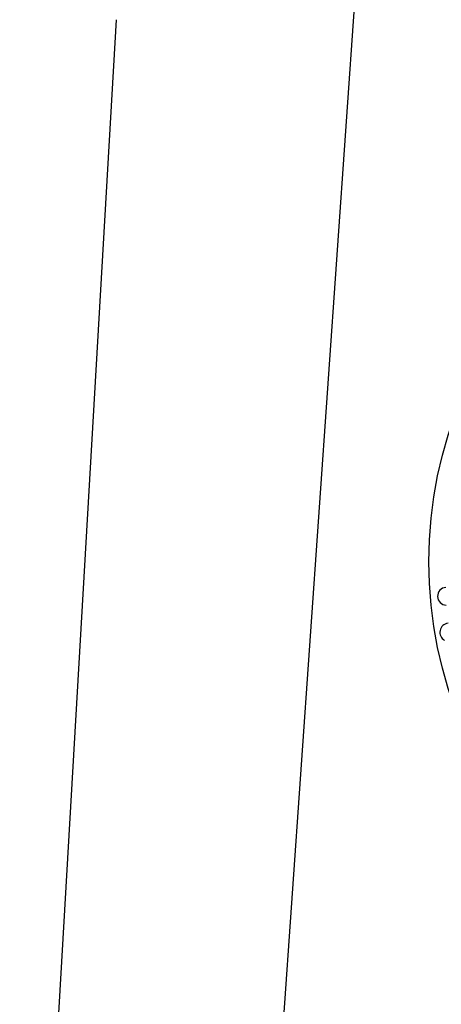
# Model space of a CAD drawing. Header units: millimetres. Extents: x 4904.09 to 4905.21, y 4759.5 to 4761.8.
# Tile 22 of 54: x 4904.6769 to 4904.7068, y 4760.517 to 4760.5868. Entities that reach past the tile are written whole.
import ezdxf

# ---------------------------------------------------------------- set-up
doc = ezdxf.new("R2010")
doc.units = ezdxf.units.MM
doc.layers.add('SANINDUSA', color=3, linetype='Continuous')

msp = doc.modelspace()

# ---------------------------------------------------------------- linework, layer by layer
at = {"layer": 'SANINDUSA'}
msp.add_line((4904.681640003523, 4760.316231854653), (4904.702915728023, 4760.620488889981), dxfattribs=at)
at = {"layer": 'SANINDUSA', "flags": 128}
msp.add_lwpolyline([(4904.676872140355, 4760.468918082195), (4904.67862567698, 4760.498849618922), (4904.681188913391, 4760.542822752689), (4904.68373852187, 4760.586818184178)], dxfattribs=at)
at = {"layer": 'SANINDUSA'}
msp.add_circle((4904.736118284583, 4760.548381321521), 0.03020728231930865, dxfattribs=at)
for centre, radius, start, end in [((4904.707151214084, 4760.545927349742), 0.0006312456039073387, 94.15806634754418, 267.640924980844), ((4904.707328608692, 4760.543374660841), 0.0006469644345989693, 95.89012445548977, 241.6321151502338)]:
    msp.add_arc(centre, radius, start, end, dxfattribs=at)

doc.saveas('drawing.dxf')
